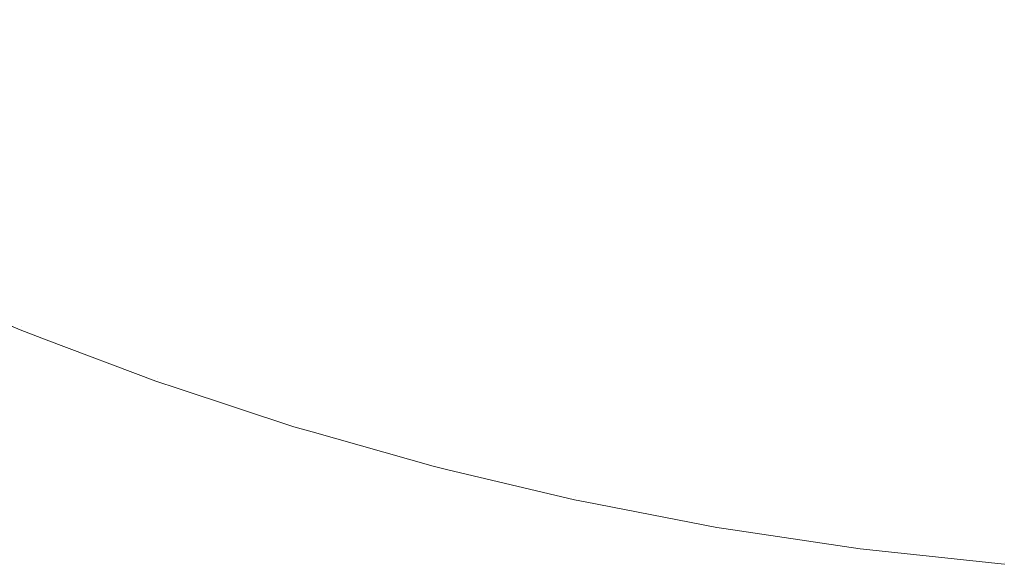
# Model space of a CAD drawing. Header units: centimetres. Extents: x -25.9 to 27.4, y -28.2 to -26.4.
# Tile 3 of 199: x -25.8659 to -25.837, y -28.1596 to -28.1437. Entities that reach past the tile are written whole.
import ezdxf

# ---------------------------------------------------------------- set-up
doc = ezdxf.new("R2010")
doc.units = ezdxf.units.CM
doc.header["$LTSCALE"] = 2.54
doc.layers.add('Lucido design-1', color=7, linetype='Continuous')

# ---------------------------------------------------------------- blocks, each defined once
blk = doc.blocks.new('Gruppo-4-1')
at = {"color": 7, "linetype": 'Continuous', "lineweight": 9}
for points, invisible_edges in [([(-25.865695, -28.142149, 540.463308), (-25.869148, -28.140499, 540.463308), (-25.869928, -28.142045, 540.459498), (-25.866408, -28.143727, 540.459498)], 15), ([(-25.854298, -28.144039, 539.772337), (-25.857842, -28.142871, 539.772337), (-25.857166, -28.140957, 539.768772), (-25.853704, -28.142099, 539.768772)], 15), ([(-25.846651, -28.143935, 539.768772), (-25.850197, -28.143092, 539.768772), (-25.849649, -28.140989, 539.765297), (-25.846193, -28.141811, 539.765297)], 15), ([(-25.853806, -28.142434, 540.470703), (-25.857282, -28.141288, 540.470703), (-25.857965, -28.143219, 540.467045), (-25.854406, -28.144392, 540.467045)], 15), ([(-25.846261, -28.142125, 540.474275), (-25.84973, -28.1413, 540.474275), (-25.850285, -28.143431, 540.470703), (-25.846725, -28.144277, 540.470703)], 15), ([(-25.862681, -28.144911, 539.77971), (-25.866254, -28.143386, 539.77971), (-25.86554, -28.141806, 539.775984), (-25.862035, -28.143302, 539.775984)], 15), ([(-25.858469, -28.144648, 539.775984), (-25.862035, -28.143302, 539.775984), (-25.861333, -28.141554, 539.772337), (-25.857842, -28.142871, 539.772337)], 15), ([(-25.843072, -28.144627, 539.768772), (-25.846651, -28.143935, 539.768772), (-25.846193, -28.141811, 539.765297), (-25.842705, -28.142486, 539.765297)], 15), ([(-25.857965, -28.143219, 540.467045), (-25.86147, -28.141896, 540.467045), (-25.862175, -28.143651, 540.463308), (-25.858595, -28.145002, 540.463308)], 15), ([(-25.850708, -28.145056, 539.772337), (-25.854298, -28.144039, 539.772337), (-25.853704, -28.142099, 539.768772), (-25.850197, -28.143092, 539.768772)], 15), ([(-25.862175, -28.143651, 540.463308), (-25.865695, -28.142149, 540.463308), (-25.866408, -28.143727, 540.459498), (-25.862821, -28.145257, 540.459498)], 15), ([(-25.842759, -28.142802, 540.474275), (-25.846261, -28.142125, 540.474275), (-25.846725, -28.144277, 540.470703), (-25.843131, -28.144972, 540.470703)], 15), ([(-25.850285, -28.143431, 540.470703), (-25.853806, -28.142434, 540.470703), (-25.854406, -28.144392, 540.467045), (-25.850801, -28.145413, 540.467045)], 15), ([(-25.839467, -28.145167, 539.768772), (-25.843072, -28.144627, 539.768772), (-25.842705, -28.142486, 539.765297), (-25.839192, -28.143012, 539.765297)], 15), ([(-25.85485, -28.145841, 539.775984), (-25.858469, -28.144648, 539.775984), (-25.857842, -28.142871, 539.772337), (-25.854298, -28.144039, 539.772337)], 15), ([(-25.839232, -28.14333, 540.474275), (-25.842759, -28.142802, 540.474275), (-25.843131, -28.144972, 540.470703), (-25.839512, -28.145514, 540.470703)], 15), ([(-25.854406, -28.144392, 540.467045), (-25.857965, -28.143219, 540.467045), (-25.858595, -28.145002, 540.463308), (-25.85496, -28.1462, 540.463308)], 15), ([(-25.847078, -28.145919, 539.772337), (-25.850708, -28.145056, 539.772337), (-25.850197, -28.143092, 539.768772), (-25.846651, -28.143935, 539.768772)], 15), ([(-25.835843, -28.145553, 539.768772), (-25.839467, -28.145167, 539.768772), (-25.839192, -28.143012, 539.765297), (-25.835659, -28.143388, 539.765297)], 15), ([(-25.863271, -28.146377, 539.783506), (-25.866905, -28.144826, 539.783506), (-25.866254, -28.143386, 539.77971), (-25.862681, -28.144911, 539.77971)], 15), ([(-25.859047, -28.146282, 539.77971), (-25.862681, -28.144911, 539.77971), (-25.862035, -28.143302, 539.775984), (-25.858469, -28.144648, 539.775984)], 15), ([(-25.846725, -28.144277, 540.470703), (-25.850285, -28.143431, 540.470703), (-25.850801, -28.145413, 540.467045), (-25.847156, -28.14628, 540.467045)], 15), ([(-25.835686, -28.143708, 540.474275), (-25.839232, -28.14333, 540.474275), (-25.839512, -28.145514, 540.470703), (-25.835873, -28.145902, 540.470703)], 15), ([(-25.862821, -28.145257, 540.459498), (-25.866408, -28.143727, 540.459498), (-25.867055, -28.145156, 540.455624), (-25.863406, -28.146713, 540.455624)], 15), ([(-25.858595, -28.145002, 540.463308), (-25.862175, -28.143651, 540.463308), (-25.862821, -28.145257, 540.459498), (-25.859171, -28.146635, 540.459498)], 15), ([(-25.851183, -28.146879, 539.775984), (-25.85485, -28.145841, 539.775984), (-25.854298, -28.144039, 539.772337), (-25.850708, -28.145056, 539.772337)], 15), ([(-25.843415, -28.146628, 539.772337), (-25.847078, -28.145919, 539.772337), (-25.846651, -28.143935, 539.768772), (-25.843072, -28.144627, 539.768772)], 15), ([(-25.850801, -28.145413, 540.467045), (-25.854406, -28.144392, 540.467045), (-25.85496, -28.1462, 540.463308), (-25.851278, -28.147243, 540.463308)], 15), ([(-25.843131, -28.144972, 540.470703), (-25.846725, -28.144277, 540.470703), (-25.847156, -28.14628, 540.467045), (-25.843478, -28.146991, 540.467045)], 15), ([(-25.855358, -28.147498, 539.77971), (-25.859047, -28.146282, 539.77971), (-25.858469, -28.144648, 539.775984), (-25.85485, -28.145841, 539.775984)], 15), ([(-25.839725, -28.14718, 539.772337), (-25.843415, -28.146628, 539.772337), (-25.843072, -28.144627, 539.768772), (-25.839467, -28.145167, 539.768772)], 15), ([(-25.863802, -28.147699, 539.787368), (-25.867492, -28.146124, 539.787368), (-25.866905, -28.144826, 539.783506), (-25.863271, -28.146377, 539.783506)], 15), ([(-25.859573, -28.147773, 539.783506), (-25.863271, -28.146377, 539.783506), (-25.862681, -28.144911, 539.77971), (-25.859047, -28.146282, 539.77971)], 15), ([(-25.839512, -28.145514, 540.470703), (-25.843131, -28.144972, 540.470703), (-25.843478, -28.146991, 540.467045), (-25.839772, -28.147546, 540.467045)], 15), ([(-25.863406, -28.146713, 540.455624), (-25.867055, -28.145156, 540.455624), (-25.867633, -28.146436, 540.45169), (-25.863929, -28.148017, 540.45169)], 15), ([(-25.859171, -28.146635, 540.459498), (-25.862821, -28.145257, 540.459498), (-25.863406, -28.146713, 540.455624), (-25.859694, -28.148114, 540.455624)], 15), ([(-25.85496, -28.1462, 540.463308), (-25.858595, -28.145002, 540.463308), (-25.859171, -28.146635, 540.459498), (-25.855467, -28.147856, 540.459498)], 15), ([(-25.847475, -28.147761, 539.775984), (-25.851183, -28.146879, 539.775984), (-25.850708, -28.145056, 539.772337), (-25.847078, -28.145919, 539.772337)], 15), ([(-25.836015, -28.147575, 539.772337), (-25.839725, -28.14718, 539.772337), (-25.839467, -28.145167, 539.768772), (-25.835843, -28.145553, 539.768772)], 15), ([(-25.847156, -28.14628, 540.467045), (-25.850801, -28.145413, 540.467045), (-25.851278, -28.147243, 540.463308), (-25.847555, -28.148128, 540.463308)], 15), ([(-25.835873, -28.145902, 540.470703), (-25.839512, -28.145514, 540.470703), (-25.839772, -28.147546, 540.467045), (-25.836046, -28.147943, 540.467045)], 15), ([(-25.85162, -28.148557, 539.77971), (-25.855358, -28.147498, 539.77971), (-25.85485, -28.145841, 539.775984), (-25.851183, -28.146879, 539.775984)], 15), ([(-25.864274, -28.148873, 539.791289), (-25.868013, -28.147277, 539.791289), (-25.867492, -28.146124, 539.787368), (-25.863802, -28.147699, 539.787368)], 15), ([(-25.843734, -28.148484, 539.775984), (-25.847475, -28.147761, 539.775984), (-25.847078, -28.145919, 539.772337), (-25.843415, -28.146628, 539.772337)], 15), ([(-25.860048, -28.149116, 539.787368), (-25.863802, -28.147699, 539.787368), (-25.863271, -28.146377, 539.783506), (-25.859573, -28.147773, 539.783506)], 15), ([(-25.85582, -28.14901, 539.783506), (-25.859573, -28.147773, 539.783506), (-25.859047, -28.146282, 539.77971), (-25.855358, -28.147498, 539.77971)], 15), ([(-25.851278, -28.147243, 540.463308), (-25.85496, -28.1462, 540.463308), (-25.855467, -28.147856, 540.459498), (-25.851714, -28.148918, 540.459498)], 15), ([(-25.843478, -28.146991, 540.467045), (-25.847156, -28.14628, 540.467045), (-25.847555, -28.148128, 540.463308), (-25.843797, -28.148855, 540.463308)], 15), ([(-25.863929, -28.148017, 540.45169), (-25.867633, -28.146436, 540.45169), (-25.868143, -28.147565, 540.447705), (-25.864391, -28.149166, 540.447705)], 15), ([(-25.859694, -28.148114, 540.455624), (-25.863406, -28.146713, 540.455624), (-25.863929, -28.148017, 540.45169), (-25.860162, -28.149439, 540.45169)], 15), ([(-25.855467, -28.147856, 540.459498), (-25.859171, -28.146635, 540.459498), (-25.859694, -28.148114, 540.455624), (-25.855926, -28.149356, 540.455624)], 15), ([(-25.839965, -28.149049, 539.775984), (-25.843734, -28.148484, 539.775984), (-25.843415, -28.146628, 539.772337), (-25.839725, -28.14718, 539.772337)], 15), ([(-25.847841, -28.149456, 539.77971), (-25.85162, -28.148557, 539.77971), (-25.851183, -28.146879, 539.775984), (-25.847475, -28.147761, 539.775984)], 15), ([(-25.839772, -28.147546, 540.467045), (-25.843478, -28.146991, 540.467045), (-25.843797, -28.148855, 540.463308), (-25.840012, -28.149421, 540.463308)], 15), ([(-25.864685, -28.149897, 539.795262), (-25.868468, -28.148283, 539.795262), (-25.868013, -28.147277, 539.791289), (-25.864274, -28.148873, 539.791289)], 15), ([(-25.847555, -28.148128, 540.463308), (-25.851278, -28.147243, 540.463308), (-25.851714, -28.148918, 540.459498), (-25.847919, -28.149821, 540.459498)], 15), ([(-25.836175, -28.149452, 539.775984), (-25.839965, -28.149049, 539.775984), (-25.839725, -28.14718, 539.772337), (-25.836015, -28.147575, 539.772337)], 15), ([(-25.864391, -28.149166, 540.447705), (-25.868143, -28.147565, 540.447705), (-25.868584, -28.14854, 540.443675), (-25.86479, -28.150158, 540.443675)], 15), ([(-25.852018, -28.150086, 539.783506), (-25.85582, -28.14901, 539.783506), (-25.855358, -28.147498, 539.77971), (-25.85162, -28.148557, 539.77971)], 15), ([(-25.836046, -28.147943, 540.467045), (-25.839772, -28.147546, 540.467045), (-25.840012, -28.149421, 540.463308), (-25.836207, -28.149827, 540.463308)], 15), ([(-25.860469, -28.150309, 539.791289), (-25.864274, -28.148873, 539.791289), (-25.863802, -28.147699, 539.787368), (-25.860048, -28.149116, 539.787368)], 15), ([(-25.856237, -28.150372, 539.787368), (-25.860048, -28.149116, 539.787368), (-25.859573, -28.147773, 539.783506), (-25.85582, -28.14901, 539.783506)], 15), ([(-25.851714, -28.148918, 540.459498), (-25.855467, -28.147856, 540.459498), (-25.855926, -28.149356, 540.455624), (-25.852109, -28.150437, 540.455624)], 15), ([(-25.844027, -28.150193, 539.77971), (-25.847841, -28.149456, 539.77971), (-25.847475, -28.147761, 539.775984), (-25.843734, -28.148484, 539.775984)], 15), ([(-25.860162, -28.149439, 540.45169), (-25.863929, -28.148017, 540.45169), (-25.864391, -28.149166, 540.447705), (-25.860575, -28.150606, 540.447705)], 15), ([(-25.855926, -28.149356, 540.455624), (-25.859694, -28.148114, 540.455624), (-25.860162, -28.149439, 540.45169), (-25.856338, -28.150699, 540.45169)], 15), ([(-25.843797, -28.148855, 540.463308), (-25.847555, -28.148128, 540.463308), (-25.847919, -28.149821, 540.459498), (-25.84409, -28.150561, 540.459498)], 15), ([(-25.865035, -28.150769, 539.79928), (-25.868855, -28.149139, 539.79928), (-25.868468, -28.148283, 539.795262), (-25.864685, -28.149897, 539.795262)], 15), ([(-25.86479, -28.150158, 540.443675), (-25.868584, -28.14854, 540.443675), (-25.868955, -28.14936, 540.439608), (-25.865126, -28.150994, 540.439608)], 15), ([(-25.848174, -28.151001, 539.783506), (-25.852018, -28.150086, 539.783506), (-25.85162, -28.148557, 539.77971), (-25.847841, -28.149456, 539.77971)], 15), ([(-25.840185, -28.150768, 539.77971), (-25.844027, -28.150193, 539.77971), (-25.843734, -28.148484, 539.775984), (-25.839965, -28.149049, 539.775984)], 15), ([(-25.860837, -28.151349, 539.795262), (-25.864685, -28.149897, 539.795262), (-25.864274, -28.148873, 539.791289), (-25.860469, -28.150309, 539.791289)], 15), ([(-25.852377, -28.151465, 539.787368), (-25.856237, -28.150372, 539.787368), (-25.85582, -28.14901, 539.783506), (-25.852018, -28.150086, 539.783506)], 15), ([(-25.847919, -28.149821, 540.459498), (-25.851714, -28.148918, 540.459498), (-25.852109, -28.150437, 540.455624), (-25.84825, -28.151355, 540.455624)], 15), ([(-25.840012, -28.149421, 540.463308), (-25.843797, -28.148855, 540.463308), (-25.84409, -28.150561, 540.459498), (-25.840232, -28.151139, 540.459498)], 15), ([(-25.865324, -28.151486, 539.803337), (-25.869173, -28.149844, 539.803337), (-25.868855, -28.149139, 539.79928), (-25.865035, -28.150769, 539.79928)], 15), ([(-25.860575, -28.150606, 540.447705), (-25.864391, -28.149166, 540.447705), (-25.86479, -28.150158, 540.443675), (-25.860931, -28.151615, 540.443675)], 15), ([(-25.856608, -28.151581, 539.791289), (-25.860469, -28.150309, 539.791289), (-25.860048, -28.149116, 539.787368), (-25.856237, -28.150372, 539.787368)], 15), ([(-25.836322, -28.15118, 539.77971), (-25.840185, -28.150768, 539.77971), (-25.839965, -28.149049, 539.775984), (-25.836175, -28.149452, 539.775984)], 15), ([(-25.865126, -28.150994, 540.439608), (-25.868955, -28.14936, 540.439608), (-25.869255, -28.150025, 540.435511), (-25.865398, -28.151671, 540.435511)], 15), ([(-25.856338, -28.150699, 540.45169), (-25.860162, -28.149439, 540.45169), (-25.860575, -28.150606, 540.447705), (-25.8567, -28.151883, 540.447705)], 15), ([(-25.852109, -28.150437, 540.455624), (-25.855926, -28.149356, 540.455624), (-25.856338, -28.150699, 540.45169), (-25.852463, -28.151796, 540.45169)], 15), ([(-25.844294, -28.151751, 539.783506), (-25.848174, -28.151001, 539.783506), (-25.847841, -28.149456, 539.77971), (-25.844027, -28.150193, 539.77971)], 15), ([(-25.836207, -28.149827, 540.463308), (-25.840012, -28.149421, 540.463308), (-25.840232, -28.151139, 540.459498), (-25.836354, -28.151552, 540.459498)], 15), ([(-25.86555, -28.152049, 539.807427), (-25.869423, -28.150396, 539.807427), (-25.869173, -28.149844, 539.803337), (-25.865324, -28.151486, 539.803337)], 15), ([(-25.84409, -28.150561, 540.459498), (-25.847919, -28.149821, 540.459498), (-25.84825, -28.151355, 540.455624), (-25.844355, -28.152108, 540.455624)], 15), ([(-25.865398, -28.151671, 540.435511), (-25.869255, -28.150025, 540.435511), (-25.869485, -28.150533, 540.43139), (-25.865606, -28.152189, 540.43139)], 15), ([(-25.860931, -28.151615, 540.443675), (-25.86479, -28.150158, 540.443675), (-25.865126, -28.150994, 540.439608), (-25.861231, -28.152464, 540.439608)], 15), ([(-25.86115, -28.152235, 539.79928), (-25.865035, -28.150769, 539.79928), (-25.864685, -28.149897, 539.795262), (-25.860837, -28.151349, 539.795262)], 15), ([(-25.848474, -28.152393, 539.787368), (-25.852377, -28.151465, 539.787368), (-25.852018, -28.150086, 539.783506), (-25.848174, -28.151001, 539.783506)], 15), ([(-25.865712, -28.152454, 539.811541), (-25.869603, -28.150794, 539.811541), (-25.869423, -28.150396, 539.807427), (-25.86555, -28.152049, 539.807427)], 15), ([(-25.856931, -28.152637, 539.795262), (-25.860837, -28.151349, 539.795262), (-25.860469, -28.150309, 539.791289), (-25.856608, -28.151581, 539.791289)], 15), ([(-25.852696, -28.152689, 539.791289), (-25.856608, -28.151581, 539.791289), (-25.856237, -28.150372, 539.787368), (-25.852377, -28.151465, 539.787368)], 15), ([(-25.84825, -28.151355, 540.455624), (-25.852109, -28.150437, 540.455624), (-25.852463, -28.151796, 540.45169), (-25.848546, -28.152728, 540.45169)], 15), ([(-25.840386, -28.152336, 539.783506), (-25.844294, -28.151751, 539.783506), (-25.844027, -28.150193, 539.77971), (-25.840185, -28.150768, 539.77971)], 15), ([(-25.865606, -28.152189, 540.43139), (-25.869485, -28.150533, 540.43139), (-25.869644, -28.150885, 540.427254), (-25.86575, -28.152547, 540.427254)], 15), ([(-25.8567, -28.151883, 540.447705), (-25.860575, -28.150606, 540.447705), (-25.860931, -28.151615, 540.443675), (-25.857014, -28.152906, 540.443675)], 15), ([(-25.852463, -28.151796, 540.45169), (-25.856338, -28.150699, 540.45169), (-25.8567, -28.151883, 540.447705), (-25.852775, -28.152994, 540.447705)], 15), ([(-25.840232, -28.151139, 540.459498), (-25.84409, -28.150561, 540.459498), (-25.844355, -28.152108, 540.455624), (-25.840432, -28.152695, 540.455624)], 15), ([(-25.86575, -28.152547, 540.427254), (-25.869644, -28.150885, 540.427254), (-25.869732, -28.15108, 540.423108), (-25.865829, -28.152745, 540.423108)], 15), ([(-25.865812, -28.152701, 539.815674), (-25.869712, -28.151036, 539.815674), (-25.869603, -28.150794, 539.811541), (-25.865712, -28.152454, 539.811541)], 15), ([(-25.869712, -28.151036, 539.815674), (-25.865812, -28.152701, 539.815674), (-25.865847, -28.152789, 539.820033), (-25.868879, -28.151495, 539.820033)], 11), ([(-25.861231, -28.152464, 540.439608), (-25.865126, -28.150994, 540.439608), (-25.865398, -28.151671, 540.435511), (-25.861474, -28.153152, 540.435511)], 15), ([(-25.861408, -28.152964, 539.803337), (-25.865324, -28.151486, 539.803337), (-25.865035, -28.150769, 539.79928), (-25.86115, -28.152235, 539.79928)], 15), ([(-25.844534, -28.153155, 539.787368), (-25.848474, -28.152393, 539.787368), (-25.848174, -28.151001, 539.783506), (-25.844294, -28.151751, 539.783506)], 15), ([(-25.836456, -28.152755, 539.783506), (-25.840386, -28.152336, 539.783506), (-25.840185, -28.150768, 539.77971), (-25.836322, -28.15118, 539.77971)], 15), ([(-25.868879, -28.151495, 540.420033), (-25.865847, -28.152789, 540.420033), (-25.865829, -28.152745, 540.423108), (-25.869732, -28.15108, 540.423108)], 14), ([(-25.836354, -28.151552, 540.459498), (-25.840232, -28.151139, 540.459498), (-25.840432, -28.152695, 540.455624), (-25.836487, -28.153116, 540.455624)], 15), ([(-25.865847, -28.152789, 540.420033), (-25.868879, -28.151495, 540.420033), (-25.868879, -28.151495, 539.820033), (-25.865847, -28.152789, 539.820033)], 10), ([(-25.86161, -28.153535, 539.807427), (-25.86555, -28.152049, 539.807427), (-25.865324, -28.151486, 539.803337), (-25.861408, -28.152964, 539.803337)], 15), ([(-25.857014, -28.152906, 540.443675), (-25.860931, -28.151615, 540.443675), (-25.861231, -28.152464, 540.439608), (-25.857277, -28.153767, 540.439608)], 15), ([(-25.857206, -28.153535, 539.79928), (-25.86115, -28.152235, 539.79928), (-25.860837, -28.151349, 539.795262), (-25.856931, -28.152637, 539.795262)], 15), ([(-25.852974, -28.153757, 539.795262), (-25.856931, -28.152637, 539.795262), (-25.856608, -28.151581, 539.791289), (-25.852696, -28.152689, 539.791289)], 15), ([(-25.84874, -28.15363, 539.791289), (-25.852696, -28.152689, 539.791289), (-25.852377, -28.151465, 539.787368), (-25.848474, -28.152393, 539.787368)], 15), ([(-25.844355, -28.152108, 540.455624), (-25.84825, -28.151355, 540.455624), (-25.848546, -28.152728, 540.45169), (-25.844592, -28.153493, 540.45169)], 15), ([(-25.861474, -28.153152, 540.435511), (-25.865398, -28.151671, 540.435511), (-25.865606, -28.152189, 540.43139), (-25.86166, -28.153678, 540.43139)], 15), ([(-25.852775, -28.152994, 540.447705), (-25.8567, -28.151883, 540.447705), (-25.857014, -28.152906, 540.443675), (-25.853045, -28.15403, 540.443675)], 15), ([(-25.848546, -28.152728, 540.45169), (-25.852463, -28.151796, 540.45169), (-25.852775, -28.152994, 540.447705), (-25.848807, -28.153938, 540.447705)], 15), ([(-25.840566, -28.153749, 539.787368), (-25.844534, -28.153155, 539.787368), (-25.844294, -28.151751, 539.783506), (-25.840386, -28.152336, 539.783506)], 15), ([(-25.86166, -28.153678, 540.43139), (-25.865606, -28.152189, 540.43139), (-25.86575, -28.152547, 540.427254), (-25.861788, -28.154042, 540.427254)], 15), ([(-25.861755, -28.153947, 539.811541), (-25.865712, -28.152454, 539.811541), (-25.86555, -28.152049, 539.807427), (-25.86161, -28.153535, 539.807427)], 15), ([(-25.840432, -28.152695, 540.455624), (-25.844355, -28.152108, 540.455624), (-25.844592, -28.153493, 540.45169), (-25.84061, -28.154089, 540.45169)], 15), ([(-25.861844, -28.154198, 539.815674), (-25.865812, -28.152701, 539.815674), (-25.865712, -28.152454, 539.811541), (-25.861755, -28.153947, 539.811541)], 15), ([(-25.857277, -28.153767, 540.439608), (-25.861231, -28.152464, 540.439608), (-25.861474, -28.153152, 540.435511), (-25.857491, -28.154464, 540.435511)], 15), ([(-25.857433, -28.154275, 539.803337), (-25.861408, -28.152964, 539.803337), (-25.86115, -28.152235, 539.79928), (-25.857206, -28.153535, 539.79928)], 15), ([(-25.844748, -28.154402, 539.791289), (-25.84874, -28.15363, 539.791289), (-25.848474, -28.152393, 539.787368), (-25.844534, -28.153155, 539.787368)], 15), ([(-25.836577, -28.154174, 539.787368), (-25.840566, -28.153749, 539.787368), (-25.840386, -28.152336, 539.783506), (-25.836456, -28.152755, 539.783506)], 15), ([(-25.865084, -28.153077, 539.820033), (-25.865847, -28.152789, 539.820033), (-25.865812, -28.152701, 539.815674)], 10), ([(-25.865829, -28.152745, 540.423108), (-25.865847, -28.152789, 540.420033), (-25.865084, -28.153077, 540.420033)], 9), ([(-25.861788, -28.154042, 540.427254), (-25.86575, -28.152547, 540.427254), (-25.865829, -28.152745, 540.423108), (-25.86186, -28.154243, 540.423108)], 15), ([(-25.865084, -28.153077, 540.420033), (-25.861875, -28.154288, 540.420033), (-25.86186, -28.154243, 540.423108), (-25.865829, -28.152745, 540.423108)], 14), ([(-25.865812, -28.152701, 539.815674), (-25.861844, -28.154198, 539.815674), (-25.861875, -28.154288, 539.820033), (-25.865084, -28.153077, 539.820033)], 11), ([(-25.853211, -28.154666, 539.79928), (-25.857206, -28.153535, 539.79928), (-25.856931, -28.152637, 539.795262), (-25.852974, -28.153757, 539.795262)], 15), ([(-25.848973, -28.154709, 539.795262), (-25.852974, -28.153757, 539.795262), (-25.852696, -28.152689, 539.791289), (-25.84874, -28.15363, 539.791289)], 15), ([(-25.844592, -28.153493, 540.45169), (-25.848546, -28.152728, 540.45169), (-25.848807, -28.153938, 540.447705), (-25.844802, -28.154713, 540.447705)], 15), ([(-25.836487, -28.153116, 540.455624), (-25.840432, -28.152695, 540.455624), (-25.84061, -28.154089, 540.45169), (-25.836606, -28.154515, 540.45169)], 15), ([(-25.865847, -28.152789, 539.820033), (-25.865084, -28.153077, 539.820033), (-25.865084, -28.153077, 540.420033), (-25.865847, -28.152789, 540.420033)], 10), ([(-25.85761, -28.154854, 539.807427), (-25.86161, -28.153535, 539.807427), (-25.861408, -28.152964, 539.803337), (-25.857433, -28.154275, 539.803337)], 15), ([(-25.853045, -28.15403, 540.443675), (-25.857014, -28.152906, 540.443675), (-25.857277, -28.153767, 540.439608), (-25.853272, -28.154901, 540.439608)], 15), ([(-25.848807, -28.153938, 540.447705), (-25.852775, -28.152994, 540.447705), (-25.853045, -28.15403, 540.443675), (-25.849032, -28.154984, 540.443675)], 15), ([(-25.861875, -28.154288, 540.420033), (-25.865084, -28.153077, 540.420033), (-25.865084, -28.153077, 539.820033), (-25.861875, -28.154288, 539.820033)], 10), ([(-25.857491, -28.154464, 540.435511), (-25.861474, -28.153152, 540.435511), (-25.86166, -28.153678, 540.43139), (-25.857654, -28.154998, 540.43139)], 15), ([(-25.840727, -28.155004, 539.791289), (-25.844748, -28.154402, 539.791289), (-25.844534, -28.153155, 539.787368), (-25.840566, -28.153749, 539.787368)], 15), ([(-25.857738, -28.155271, 539.811541), (-25.861755, -28.153947, 539.811541), (-25.86161, -28.153535, 539.807427), (-25.85761, -28.154854, 539.807427)], 15), ([(-25.853406, -28.155415, 539.803337), (-25.857433, -28.154275, 539.803337), (-25.857206, -28.153535, 539.79928), (-25.853211, -28.154666, 539.79928)], 15), ([(-25.844935, -28.15549, 539.795262), (-25.848973, -28.154709, 539.795262), (-25.84874, -28.15363, 539.791289), (-25.844748, -28.154402, 539.791289)], 15), ([(-25.84061, -28.154089, 540.45169), (-25.844592, -28.153493, 540.45169), (-25.844802, -28.154713, 540.447705), (-25.840767, -28.155317, 540.447705)], 15), ([(-25.857654, -28.154998, 540.43139), (-25.86166, -28.153678, 540.43139), (-25.861788, -28.154042, 540.427254), (-25.857767, -28.155367, 540.427254)], 15), ([(-25.853272, -28.154901, 540.439608), (-25.857277, -28.153767, 540.439608), (-25.857491, -28.154464, 540.435511), (-25.853456, -28.155607, 540.435511)], 15), ([(-25.849171, -28.155627, 539.79928), (-25.853211, -28.154666, 539.79928), (-25.852974, -28.153757, 539.795262), (-25.848973, -28.154709, 539.795262)], 15), ([(-25.836684, -28.155435, 539.791289), (-25.840727, -28.155004, 539.791289), (-25.840566, -28.153749, 539.787368), (-25.836577, -28.154174, 539.787368)], 15), ([(-25.861223, -28.154503, 539.820033), (-25.861875, -28.154288, 539.820033), (-25.861844, -28.154198, 539.815674)], 10), ([(-25.857767, -28.155367, 540.427254), (-25.861788, -28.154042, 540.427254), (-25.86186, -28.154243, 540.423108), (-25.85783, -28.155571, 540.423108)], 15), ([(-25.857816, -28.155526, 539.815674), (-25.861844, -28.154198, 539.815674), (-25.861755, -28.153947, 539.811541), (-25.857738, -28.155271, 539.811541)], 15), ([(-25.861844, -28.154198, 539.815674), (-25.857816, -28.155526, 539.815674), (-25.857844, -28.155617, 539.820033), (-25.861223, -28.154503, 539.820033)], 11), ([(-25.849032, -28.154984, 540.443675), (-25.853045, -28.15403, 540.443675), (-25.853272, -28.154901, 540.439608), (-25.849222, -28.155864, 540.439608)], 15), ([(-25.844802, -28.154713, 540.447705), (-25.848807, -28.153938, 540.447705), (-25.849032, -28.154984, 540.443675), (-25.844982, -28.155767, 540.443675)], 15), ([(-25.836606, -28.154515, 540.45169), (-25.84061, -28.154089, 540.45169), (-25.840767, -28.155317, 540.447705), (-25.836711, -28.155749, 540.447705)], 15), ([(-25.86186, -28.154243, 540.423108), (-25.861875, -28.154288, 540.420033), (-25.861223, -28.154503, 540.420033)], 9), ([(-25.861875, -28.154288, 539.820033), (-25.861223, -28.154503, 539.820033), (-25.861223, -28.154503, 540.420033), (-25.861875, -28.154288, 540.420033)], 10), ([(-25.861223, -28.154503, 540.420033), (-25.857844, -28.155617, 540.420033), (-25.85783, -28.155571, 540.423108), (-25.86186, -28.154243, 540.423108)], 14), ([(-25.853456, -28.155607, 540.435511), (-25.857491, -28.154464, 540.435511), (-25.857654, -28.154998, 540.43139), (-25.853596, -28.156147, 540.43139)], 15), ([(-25.853558, -28.156001, 539.807427), (-25.85761, -28.154854, 539.807427), (-25.857433, -28.154275, 539.803337), (-25.853406, -28.155415, 539.803337)], 15), ([(-25.840867, -28.156099, 539.795262), (-25.844935, -28.15549, 539.795262), (-25.844748, -28.154402, 539.791289), (-25.840727, -28.155004, 539.791289)], 15), ([(-25.857844, -28.155617, 540.420033), (-25.861223, -28.154503, 540.420033), (-25.861223, -28.154503, 539.820033), (-25.857844, -28.155617, 539.820033)], 10), ([(-25.849334, -28.156383, 539.803337), (-25.853406, -28.155415, 539.803337), (-25.853211, -28.154666, 539.79928), (-25.849171, -28.155627, 539.79928)], 15), ([(-25.845094, -28.156416, 539.79928), (-25.849171, -28.155627, 539.79928), (-25.848973, -28.154709, 539.795262), (-25.844935, -28.15549, 539.795262)], 15), ([(-25.840767, -28.155317, 540.447705), (-25.844802, -28.154713, 540.447705), (-25.844982, -28.155767, 540.443675), (-25.840903, -28.156378, 540.443675)], 15), ([(-25.853596, -28.156147, 540.43139), (-25.857654, -28.154998, 540.43139), (-25.857767, -28.155367, 540.427254), (-25.853693, -28.156521, 540.427254)], 15), ([(-25.853668, -28.156424, 539.811541), (-25.857738, -28.155271, 539.811541), (-25.85761, -28.154854, 539.807427), (-25.853558, -28.156001, 539.807427)], 15), ([(-25.849222, -28.155864, 540.439608), (-25.853272, -28.154901, 540.439608), (-25.853456, -28.155607, 540.435511), (-25.849375, -28.156578, 540.435511)], 15), ([(-25.844982, -28.155767, 540.443675), (-25.849032, -28.154984, 540.443675), (-25.849222, -28.155864, 540.439608), (-25.845135, -28.156655, 540.439608)], 15), ([(-25.836778, -28.156534, 539.795262), (-25.840867, -28.156099, 539.795262), (-25.840727, -28.155004, 539.791289), (-25.836684, -28.155435, 539.791289)], 15), ([(-25.853735, -28.156681, 539.815674), (-25.857816, -28.155526, 539.815674), (-25.857738, -28.155271, 539.811541), (-25.853668, -28.156424, 539.811541)], 15), ([(-25.836711, -28.155749, 540.447705), (-25.840767, -28.155317, 540.447705), (-25.840903, -28.156378, 540.443675), (-25.836802, -28.156815, 540.443675)], 15), ([(-25.857303, -28.15577, 539.820033), (-25.857844, -28.155617, 539.820033), (-25.857816, -28.155526, 539.815674)], 10), ([(-25.85783, -28.155571, 540.423108), (-25.857844, -28.155617, 540.420033), (-25.857303, -28.15577, 540.420033)], 9), ([(-25.857844, -28.155617, 539.820033), (-25.857303, -28.15577, 539.820033), (-25.857303, -28.15577, 540.420033), (-25.857844, -28.155617, 540.420033)], 10), ([(-25.853693, -28.156521, 540.427254), (-25.857767, -28.155367, 540.427254), (-25.85783, -28.155571, 540.423108), (-25.853747, -28.156728, 540.423108)], 15), ([(-25.857303, -28.15577, 540.420033), (-25.853759, -28.156773, 540.420033), (-25.853747, -28.156728, 540.423108), (-25.85783, -28.155571, 540.423108)], 14), ([(-25.857816, -28.155526, 539.815674), (-25.853735, -28.156681, 539.815674), (-25.853759, -28.156773, 539.820033), (-25.857303, -28.15577, 539.820033)], 11), ([(-25.849375, -28.156578, 540.435511), (-25.853456, -28.155607, 540.435511), (-25.853596, -28.156147, 540.43139), (-25.849493, -28.157123, 540.43139)], 15), ([(-25.849461, -28.156976, 539.807427), (-25.853558, -28.156001, 539.807427), (-25.853406, -28.155415, 539.803337), (-25.849334, -28.156383, 539.803337)], 15), ([(-25.845224, -28.157178, 539.803337), (-25.849334, -28.156383, 539.803337), (-25.849171, -28.155627, 539.79928), (-25.845094, -28.156416, 539.79928)], 15), ([(-25.840987, -28.15703, 539.79928), (-25.845094, -28.156416, 539.79928), (-25.844935, -28.15549, 539.795262), (-25.840867, -28.156099, 539.795262)], 15), ([(-25.853759, -28.156773, 540.420033), (-25.857303, -28.15577, 540.420033), (-25.857303, -28.15577, 539.820033), (-25.853759, -28.156773, 539.820033)], 10), ([(-25.845135, -28.156655, 540.439608), (-25.849222, -28.155864, 540.439608), (-25.849375, -28.156578, 540.435511), (-25.845258, -28.157374, 540.435511)], 15), ([(-25.840903, -28.156378, 540.443675), (-25.844982, -28.155767, 540.443675), (-25.845135, -28.156655, 540.439608), (-25.841017, -28.157271, 540.439608)], 15), ([(-25.849493, -28.157123, 540.43139), (-25.853596, -28.156147, 540.43139), (-25.853693, -28.156521, 540.427254), (-25.849574, -28.1575, 540.427254)], 15), ([(-25.849553, -28.157402, 539.811541), (-25.853668, -28.156424, 539.811541), (-25.853558, -28.156001, 539.807427), (-25.849461, -28.156976, 539.807427)], 15), ([(-25.836857, -28.15747, 539.79928), (-25.840987, -28.15703, 539.79928), (-25.840867, -28.156099, 539.795262), (-25.836778, -28.156534, 539.795262)], 15), ([(-25.849609, -28.157663, 539.815674), (-25.853735, -28.156681, 539.815674), (-25.853668, -28.156424, 539.811541), (-25.849553, -28.157402, 539.811541)], 15), ([(-25.845327, -28.157775, 539.807427), (-25.849461, -28.156976, 539.807427), (-25.849334, -28.156383, 539.803337), (-25.845224, -28.157178, 539.803337)], 15), ([(-25.841085, -28.157798, 539.803337), (-25.845224, -28.157178, 539.803337), (-25.845094, -28.156416, 539.79928), (-25.840987, -28.15703, 539.79928)], 15), ([(-25.836802, -28.156815, 540.443675), (-25.840903, -28.156378, 540.443675), (-25.841017, -28.157271, 540.439608), (-25.836878, -28.157712, 540.439608)], 15), ([(-25.853331, -28.156875, 539.820033), (-25.853759, -28.156773, 539.820033), (-25.853735, -28.156681, 539.815674)], 10), ([(-25.853747, -28.156728, 540.423108), (-25.853759, -28.156773, 540.420033), (-25.853331, -28.156875, 540.420033)], 9), ([(-25.853759, -28.156773, 539.820033), (-25.853331, -28.156875, 539.820033), (-25.853331, -28.156875, 540.420033), (-25.853759, -28.156773, 540.420033)], 10), ([(-25.849574, -28.1575, 540.427254), (-25.853693, -28.156521, 540.427254), (-25.853747, -28.156728, 540.423108), (-25.849619, -28.157709, 540.423108)], 15), ([(-25.853331, -28.156875, 540.420033), (-25.849629, -28.157756, 540.420033), (-25.849619, -28.157709, 540.423108), (-25.853747, -28.156728, 540.423108)], 14), ([(-25.853735, -28.156681, 539.815674), (-25.849609, -28.157663, 539.815674), (-25.849629, -28.157756, 539.820033), (-25.853331, -28.156875, 539.820033)], 11), ([(-25.845258, -28.157374, 540.435511), (-25.849375, -28.156578, 540.435511), (-25.849493, -28.157123, 540.43139), (-25.845352, -28.157924, 540.43139)], 15), ([(-25.841017, -28.157271, 540.439608), (-25.845135, -28.156655, 540.439608), (-25.845258, -28.157374, 540.435511), (-25.84111, -28.157995, 540.435511)], 15), ([(-25.849629, -28.157756, 540.420033), (-25.853331, -28.156875, 540.420033), (-25.853331, -28.156875, 539.820033), (-25.849629, -28.157756, 539.820033)], 10), ([(-25.8454, -28.158206, 539.811541), (-25.849553, -28.157402, 539.811541), (-25.849461, -28.156976, 539.807427), (-25.845327, -28.157775, 539.807427)], 15), ([(-25.836923, -28.158241, 539.803337), (-25.841085, -28.157798, 539.803337), (-25.840987, -28.15703, 539.79928), (-25.836857, -28.15747, 539.79928)], 15), ([(-25.845352, -28.157924, 540.43139), (-25.849493, -28.157123, 540.43139), (-25.849574, -28.1575, 540.427254), (-25.845417, -28.158304, 540.427254)], 15), ([(-25.84111, -28.157995, 540.435511), (-25.845258, -28.157374, 540.435511), (-25.845352, -28.157924, 540.43139), (-25.841181, -28.158548, 540.43139)], 15), ([(-25.841162, -28.158399, 539.807427), (-25.845327, -28.157775, 539.807427), (-25.845224, -28.157178, 539.803337), (-25.841085, -28.157798, 539.803337)], 15), ([(-25.836878, -28.157712, 540.439608), (-25.841017, -28.157271, 540.439608), (-25.84111, -28.157995, 540.435511), (-25.83694, -28.158439, 540.435511)], 15), ([(-25.849313, -28.157817, 539.820033), (-25.849629, -28.157756, 539.820033), (-25.849609, -28.157663, 539.815674)], 10), ([(-25.845417, -28.158304, 540.427254), (-25.849574, -28.1575, 540.427254), (-25.849619, -28.157709, 540.423108), (-25.845454, -28.158515, 540.423108)], 15), ([(-25.845445, -28.158468, 539.815674), (-25.849609, -28.157663, 539.815674), (-25.849553, -28.157402, 539.811541), (-25.8454, -28.158206, 539.811541)], 15), ([(-25.849609, -28.157663, 539.815674), (-25.845445, -28.158468, 539.815674), (-25.845462, -28.158562, 539.820033), (-25.849313, -28.157817, 539.820033)], 11), ([(-25.849619, -28.157709, 540.423108), (-25.849629, -28.157756, 540.420033), (-25.849313, -28.157817, 540.420033)], 9), ([(-25.849629, -28.157756, 539.820033), (-25.849313, -28.157817, 539.820033), (-25.849313, -28.157817, 540.420033), (-25.849629, -28.157756, 540.420033)], 10), ([(-25.849313, -28.157817, 540.420033), (-25.845462, -28.158562, 540.420033), (-25.845454, -28.158515, 540.423108), (-25.849619, -28.157709, 540.423108)], 14), ([(-25.845462, -28.158562, 540.420033), (-25.849313, -28.157817, 540.420033), (-25.849313, -28.157817, 539.820033), (-25.845462, -28.158562, 539.820033)], 10), ([(-25.841181, -28.158548, 540.43139), (-25.845352, -28.157924, 540.43139), (-25.845417, -28.158304, 540.427254), (-25.84123, -28.158931, 540.427254)], 15), ([(-25.841217, -28.158832, 539.811541), (-25.8454, -28.158206, 539.811541), (-25.845327, -28.157775, 539.807427), (-25.841162, -28.158399, 539.807427)], 15), ([(-25.836974, -28.158845, 539.807427), (-25.841162, -28.158399, 539.807427), (-25.841085, -28.157798, 539.803337), (-25.836923, -28.158241, 539.803337)], 15), ([(-25.841251, -28.159096, 539.815674), (-25.845445, -28.158468, 539.815674), (-25.8454, -28.158206, 539.811541), (-25.841217, -28.158832, 539.811541)], 15), ([(-25.83694, -28.158439, 540.435511), (-25.84111, -28.157995, 540.435511), (-25.841181, -28.158548, 540.43139), (-25.836987, -28.158995, 540.43139)], 15), ([(-25.845257, -28.158592, 539.820033), (-25.845462, -28.158562, 539.820033), (-25.845445, -28.158468, 539.815674)], 10), ([(-25.845454, -28.158515, 540.423108), (-25.845462, -28.158562, 540.420033), (-25.845257, -28.158592, 540.420033)], 9), ([(-25.84123, -28.158931, 540.427254), (-25.845417, -28.158304, 540.427254), (-25.845454, -28.158515, 540.423108), (-25.841257, -28.159143, 540.423108)], 15), ([(-25.845257, -28.158592, 540.420033), (-25.841263, -28.15919, 540.420033), (-25.841257, -28.159143, 540.423108), (-25.845454, -28.158515, 540.423108)], 14), ([(-25.845445, -28.158468, 539.815674), (-25.841251, -28.159096, 539.815674), (-25.841263, -28.15919, 539.820033), (-25.845257, -28.158592, 539.820033)], 11), ([(-25.837011, -28.15928, 539.811541), (-25.841217, -28.158832, 539.811541), (-25.841162, -28.158399, 539.807427), (-25.836974, -28.158845, 539.807427)], 15), ([(-25.845462, -28.158562, 539.820033), (-25.845257, -28.158592, 539.820033), (-25.845257, -28.158592, 540.420033), (-25.845462, -28.158562, 540.420033)], 10), ([(-25.841263, -28.15919, 540.420033), (-25.845257, -28.158592, 540.420033), (-25.845257, -28.158592, 539.820033), (-25.841263, -28.15919, 539.820033)], 10), ([(-25.836987, -28.158995, 540.43139), (-25.841181, -28.158548, 540.43139), (-25.84123, -28.158931, 540.427254), (-25.83702, -28.15938, 540.427254)], 15), ([(-25.837054, -28.159638, 539.820033), (-25.841168, -28.1592, 539.820033), (-25.841263, -28.15919, 539.820033), (-25.841251, -28.159096, 539.815674)], 12), ([(-25.83702, -28.15938, 540.427254), (-25.84123, -28.158931, 540.427254), (-25.841257, -28.159143, 540.423108), (-25.837038, -28.159593, 540.423108)], 15), ([(-25.837034, -28.159545, 539.815674), (-25.841251, -28.159096, 539.815674), (-25.841217, -28.158832, 539.811541), (-25.837011, -28.15928, 539.811541)], 15), ([(-25.841251, -28.159096, 539.815674), (-25.837034, -28.159545, 539.815674), (-25.837042, -28.15964, 539.820033), (-25.837054, -28.159638, 539.820033)], 11), ([(-25.841257, -28.159143, 540.423108), (-25.841263, -28.15919, 540.420033), (-25.841168, -28.1592, 540.420033)], 9), ([(-25.841263, -28.15919, 539.820033), (-25.841168, -28.1592, 539.820033), (-25.841168, -28.1592, 540.420033), (-25.841263, -28.15919, 540.420033)], 10), ([(-25.841168, -28.1592, 540.420033), (-25.837054, -28.159638, 540.420033), (-25.837038, -28.159593, 540.423108), (-25.841257, -28.159143, 540.423108)], 14), ([(-25.837054, -28.159638, 539.820033), (-25.837054, -28.159638, 540.420033), (-25.841168, -28.1592, 540.420033), (-25.841168, -28.1592, 539.820033)], 5), ([(-25.837054, -28.159638, 540.420033), (-25.837042, -28.15964, 540.420033), (-25.837038, -28.159593, 540.423108)], 10), ([(-25.837042, -28.15964, 540.420033), (-25.837054, -28.159638, 540.420033), (-25.837054, -28.159638, 539.820033), (-25.837042, -28.15964, 539.820033)], 10)]:
    blk.add_3dface(points, dxfattribs=dict(at, invisible_edges=invisible_edges))

msp = doc.modelspace()

# ---------------------------------------------------------------- block references
at = {"layer": 'Lucido design-1', "color": 7}
msp.add_blockref('Gruppo-4-1', (0, 0), dxfattribs=at)

doc.saveas('drawing.dxf')
